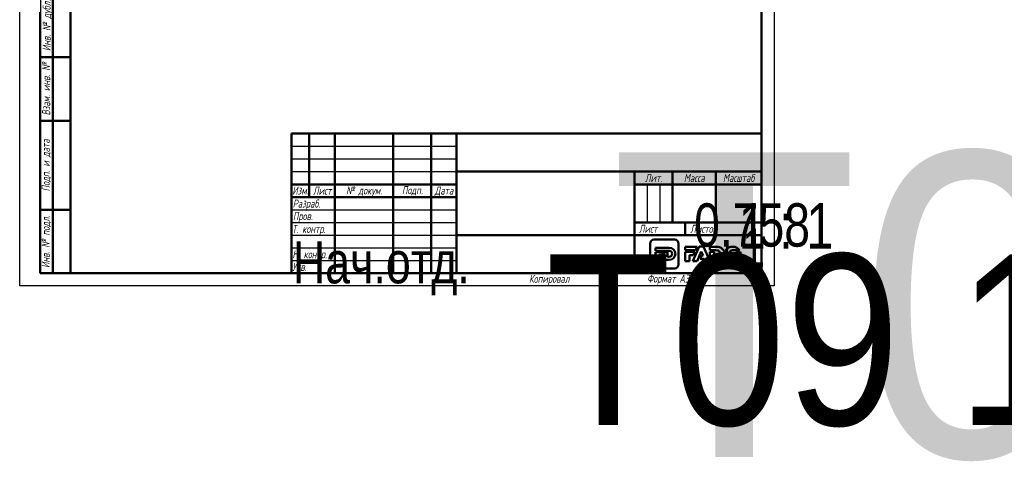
# Model space of a CAD drawing. Header units: millimetres. Extents: x 0 to 775, y -69 to 420.
# Tile 1 of 7: x 0 to 388, y -69 to 105. Entities that reach past the tile are written whole.
import ezdxf
from ezdxf.enums import TextEntityAlignment as Align

# ---------------------------------------------------------------- set-up
doc = ezdxf.new("R2018")
doc.units = ezdxf.units.MM
for name, color, linetype, lineweight in [('Заголовок (ГОСТ)', 7, 'Continuous', 50), ('Кромка (ГОСТ)', 7, 'Continuous', 50), ('Обозначение (ГОСТ)', 7, 'Continuous', 25), ('Эскизная геометрия (ГОСТ)', 7, 'Continuous', 50)]:
    doc.layers.add(name, color=color, linetype=linetype, lineweight=lineweight)
doc.styles.get("Standard").update_dxf_attribs({"font": 'GOST Common Italic.ttf'})
doc.styles.add('Альтернативный текст (ГОСТ)', font='txt', dxfattribs={"width": 0.8})

# ---------------------------------------------------------------- blocks, each defined once
blk = doc.blocks.new('ГОСТ - Доп. графы 1')
at = {"layer": 'Эскизная геометрия (ГОСТ)'}
for p, q in [((-12, 0), (-12, 145)), ((-12, 145), (0, 145)), ((-7, 145), (-7, 0)), ((-12, 110), (-7, 110)), ((-7, 110), (0, 110)), ((-12, 85), (-7, 85)), ((-7, 85), (0, 85)), ((-12, 60), (-7, 60)), ((-7, 60), (0, 60)), ((-12, 25), (-7, 25)), ((-7, 25), (0, 25)), ((0, 0), (-12, 0))]:
    blk.add_line(p, q, dxfattribs=at)
at = {"layer": 'Обозначение (ГОСТ)', "char_height": 3.17, "attachment_point": 5, "rotation": 90, "style": 'Альтернативный текст (ГОСТ)'}
for s, insert, width in [('\\fGOST Common|b0|i1;\\H3.1700;Подп. и дата', (-9.37, 127.41), 34.7679), ('\\fGOST Common|b0|i1;\\H3.1700;Инв. № дубл.', (-8.95, 97.55), 24.8438), ('\\fGOST Common|b0|i1;\\H3.1700;Взам. инв. №', (-9.58, 72.53), 24.8669), ('\\fGOST Common|b0|i1;\\H3.1700;Подп. и дата', (-9.5, 42.47), 35.1486), ('\\fGOST Common|b0|i1;\\H3.1700;Инв. № подл.', (-9.5, 12.41), 24.9618)]:
    blk.add_mtext(s, dxfattribs=dict(at, insert=insert, width=width))
at = {"layer": 'Обозначение (ГОСТ)', "lineweight": 30, "width": 0.8, "flags": 17}
for tag, p in [('Подп._и_дата_2', (-3.53, 127.51)), ('Инв._номер_дубликата', (-3.41, 97.47)), ('Взамен_инв._номера', (-3.46, 72.53)), ('Подп._и_дата_1', (-3.42, 42.35)), ('ИНВЕНТАРНЫЙ_НОМЕР', (-3.33, 12.68))]:
    blk.add_attdef(tag, text='', height=3.17, rotation=90, dxfattribs=at).set_placement(p, align=Align.MIDDLE_CENTER)
blk = doc.blocks.new('Основные надписи ГОСТ - Форма 1')
at = {"layer": 'Заголовок (ГОСТ)'}
for p, q in [((0, 55), (185, 55)), ((0, 0), (0, 55)), ((0, 0), (0, 55)), ((7, 55), (7, 30)), ((17, 55), (17, 0)), ((40, 55), (40, 0)), ((55, 55), (55, 0)), ((65, 55), (65, 0)), ((185, 0), (185, 55)), ((65, 40), (185, 40)), ((135, 40), (135, 0)), ((150, 40), (150, 20)), ((167, 40), (167, 20)), ((0, 35), (65, 35)), ((135, 35), (185, 35)), ((0, 30), (65, 30)), ((135, 20), (185, 20)), ((155, 20), (155, 15)), ((65, 15), (185, 15)), ((185, 0), (0, 0))]:
    blk.add_line(p, q, dxfattribs=at)
at = {"layer": 'Заголовок (ГОСТ)', "linetype": 'Continuous', "lineweight": 25}
for p, q in [((0, 50), (65, 50)), ((0, 45), (65, 45)), ((0, 40), (65, 40)), ((140, 35), (140, 20)), ((145, 35), (145, 20)), ((0, 25), (65, 25)), ((0, 20), (65, 20)), ((0, 15), (65, 15)), ((0, 10), (65, 10)), ((0, 5), (65, 5))]:
    blk.add_line(p, q, dxfattribs=at)
at = {"layer": 'Заголовок (ГОСТ)', "char_height": 3.17, "style": 'Альтернативный текст (ГОСТ)'}
for s, insert, width, attachment_point in [('\\fGOST Common|b0|i1;\\H3.1700;Лит.', (142.52, 37.49), 14.9766, 5), ('\\fGOST Common|b0|i1;\\H3.1700;Масса', (158.55, 37.51), 16.9878, 5), ('\\fGOST Common|b0|i1;\\H3.1700;Масштаб', (176.02, 37.53), 17.8316, 5), ('\\fGOST Common|b0|i1;\\H3.1700;Изм.', (3.5, 32.56), 6.9635, 5), ('\\fGOST Common|b0|i1;\\H3.1700;Лист', (12.1, 32.5), 10.0029, 5), ('\\A0;\\fGOST Common|b0|i1;\\H3.1700;№ докум.', (28.58, 32.16), 22.9069, 5), ('\\fGOST Common|b0|i1;\\H3.1700;Подп.', (47.56, 32.45), 14.879, 5), ('\\fGOST Common|b0|i1;\\H3.1700;Дата', (60.02, 32.24), 9.9614, 5), ('\\fGOST Common|b0|i1;\\H3.1700;Разраб.', (0.47, 27), 16.9971, 4), ('\\fGOST Common|b0|i1;\\H3.1700;Пров.', (0.56, 22.08), 17.0192, 4), ('\\A0;\\fGOST Common|b0|i1;\\H3.1700;Т. контр.', (0.23, 17.01), 16.9554, 4), ('\\fGOST Common|b0|i1;\\H3.1700;Лист', (140.37, 17.5), 10.5071, 5), ('\\A1;', (150.6, 17.54), 8.8313, 5), ('\\fGOST Common|b0|i1;\\H3.1700;Листов', (162.21, 17.5), 14.3668, 5), ('\\fGOST Common|b0|i1;\\H3.1700;Н. контр.', (0.36, 7.05), 16.9999, 4), ('\\fGOST Common|b0|i1;\\H3.1700;Утв.', (0.34, 2.52), 17.0083, 4), ('\\fGOST Common|b0|i1;\\H3.1700;Копировал', (93.48, -0.59), 19.7871, 1)]:
    blk.add_mtext(s, dxfattribs=dict(at, insert=insert, width=width, attachment_point=attachment_point))
at = {"layer": 'Заголовок (ГОСТ)', "lineweight": 30, "flags": 104}
for tag, height, width, p in [('Изм1', 2.89, 0.7, (3.51, 52.52)), ('Лист1', 2.89, 0.7, (12.03, 52.52)), ('Докум1', 2.89, 0.7, (28.54, 52.48)), ('Изм2', 2.89, 0.7, (3.5, 47.52)), ('Лист2', 2.89, 0.7, (12.01, 47.5)), ('Докум2', 2.89, 0.7, (28.53, 47.5)), ('Изм3', 2.89, 0.7, (3.5, 42.5)), ('Лист3', 2.89, 0.7, (12.01, 42.51)), ('Докум3', 2.89, 0.7, (28.51, 42.48)), ('Изм4', 2.89, 0.7, (3.51, 37.5)), ('Лист4', 2.89, 0.7, (12, 37.53)), ('Докум4', 2.89, 0.7, (28.51, 37.52)), ('НАИМЕНОВАНИЕ', 5, 0.8, (100.03, 29.98)), ('Литера', 3.5, 0.8, (137.52, 27.25)), ('Литера2', 3.5, 0.8, (142.51, 27.22)), ('Литера3', 3.5, 0.8, (147.52, 27.21)), ('Масса', 3.5, 0.8, (158.47, 27.53)), ('Масштаб', 3.5, 0.8, (176, 27.6)), ('Тип_документа', 3.17, 0.8, (100.08, 17.56)), ('Листов', 3.17, 0.8, (177.46, 17.58)), ('Материал_Класс', 3.5, 0.9, (100, 7.5))]:
    blk.add_attdef(tag, text='', height=height, dxfattribs=dict(at, width=width)).set_placement(p, align=Align.MIDDLE_CENTER)
for tag, height, width, p in [('Подп1', 2.89, 0.7, (40.01, 52.51)), ('Дата1', 2, 0.7, (55.01, 52.51)), ('Подп2', 2.89, 0.7, (40.01, 47.5)), ('Дата2', 2, 0.7, (55.01, 47.49)), ('Подп3', 2.89, 0.7, (40.01, 42.51)), ('Дата3', 2, 0.7, (55.02, 42.52)), ('Подп4', 2.89, 0.7, (40.01, 37.51)), ('Дата4', 2, 0.7, (55.02, 37.51)), ('АВТОР', 3.17, 0.8, (17.41, 27.49)), ('Разработал_Подп.', 2.89, 0.7, (40.05, 27.51)), ('ДАТА_СОЗДАНИЯ', 2, 0.7, (55.01, 27.51)), ('ПРОВЕРИЛ', 3.17, 0.8, (17.41, 22.53)), ('Проверил_Подп.', 2.89, 0.7, (40.05, 22.52)), ('ДАТА_ПРОВЕРКИ', 2, 0.7, (55.02, 22.51)), ('ТЕХНОЛОГ', 3.17, 0.8, (17.33, 17.54)), ('Технолог_Подп.', 2.89, 0.7, (40.05, 17.51)), ('Технолог_Дата', 2, 0.7, (55.01, 17.5)), ('Должность_руководителя', 3.17, 0.8, (0.52, 12.51)), ('НАЧ._ОТДЕЛА', 3.17, 0.8, (17.46, 12.45)), ('Руководитель_Подп.', 2.89, 0.7, (40.01, 12.5)), ('Руководитель_Дата', 2, 0.7, (55.01, 12.51)), ('НОРМОКОНТРОЛЬ', 3.17, 0.8, (17.37, 7.48)), ('Нормоконтроль_Подп.', 2.89, 0.7, (40.05, 7.52)), ('ДАТА_НОРМОКОНТРОЛЯ', 2, 0.7, (55.02, 7.51)), ('УТВЕРДИЛ', 3.17, 0.8, (17.4, 2.51)), ('Утвердил_Подп.', 2.89, 0.7, (40.05, 2.51)), ('ДАТА_УТВЕРЖДЕНИЯ', 2, 0.7, (55.01, 2.5))]:
    blk.add_attdef(tag, text='', height=height, dxfattribs=dict(at, width=width)).set_placement(p, align=Align.MIDDLE_LEFT)
for tag, height, p in [('ОБОЗНАЧЕНИЕ', 5, (125.33, 47.56)), ('ОРГАНИЗАЦИЯ', 3.5, (160.02, 7.6))]:
    blk.add_attdef(tag, text='', height=height, dxfattribs=at).set_placement(p, align=Align.MIDDLE_CENTER)
at = {"layer": 'Заголовок (ГОСТ)', "lineweight": 30, "width": 0.9, "flags": 104}
for tag, p in [('Материал_Наим.', (133.71, 9.75)), ('Материал_ГОСТ', (134.04, 4.06))]:
    blk.add_attdef(tag, text='', height=3.5, dxfattribs=at).set_placement(p, align=Align.MIDDLE_RIGHT)
blk = doc.blocks.new('Рамки ГОСТ_ граница 420x297')
at = {"layer": 'Кромка (ГОСТ)', "lineweight": 25}
for p, q in [((0, 0), (0, 420)), ((0, 420), (297, 420)), ((297, 420), (297, 0)), ((297, 0), (0, 0))]:
    blk.add_line(p, q, dxfattribs=at)
at = {"layer": 'Кромка (ГОСТ)'}
for p, q in [((292, 415), (20, 415)), ((20, 415), (20, 5)), ((292, 5), (292, 415)), ((20, 5), (292, 5))]:
    blk.add_line(p, q, dxfattribs=at)
at = {"layer": 'Кромка (ГОСТ)', "insert": (247, 4.5), "char_height": 3.17, "attachment_point": 1, "style": 'Альтернативный текст (ГОСТ)'}
blk.add_mtext('\\A1;\\fGOST Common|b0|i1;\\H3.1700;Формат A3', dxfattribs=at)

msp = doc.modelspace()

# ---------------------------------------------------------------- linework, layer by layer
at = {"layer": 'Эскизная геометрия (ГОСТ)', "linetype": 'Continuous'}
for p, q in [((248.134, 16.677), (248.134, 8.507)), ((257.792, 18.25), (249.692, 18.25)), ((259.351, 8.507), (259.351, 16.677)), ((250.339, 15.032), (250.339, 13.884)), ((255.465, 15.032), (250.339, 15.032)), ((250.339, 13.884), (255.485, 13.884)), ((250.339, 13.346), (250.339, 10.303)), ((253.252, 13.346), (250.339, 13.346)), ((251.638, 10.303), (251.638, 12.318)), ((251.638, 12.318), (252.816, 12.318)), ((252.816, 12.318), (253.252, 13.346)), ((253.656, 13.346), (253.656, 10.303)), ((254.956, 13.346), (253.656, 13.346)), ((254.956, 11.465), (254.956, 13.346)), ((250.339, 10.303), (251.638, 10.303)), ((253.656, 10.303), (255.438, 10.303)), ((255.485, 11.465), (254.956, 11.465)), ((249.692, 6.935), (257.792, 6.935))]:
    msp.add_line(p, q, dxfattribs=at)
at = {"layer": 'Эскизная геометрия (ГОСТ)'}
for p, q in [((261.971, 15.446), (261.971, 14.052)), ((266.627, 15.446), (261.971, 15.446)), ((261.971, 14.052), (266.004, 14.052)), ((261.971, 13.432), (261.971, 9.706)), ((265.727, 13.432), (261.971, 13.432)), ((263.651, 9.706), (263.651, 12.121)), ((263.651, 12.121), (265.141, 12.121)), ((267.511, 15.488), (264.929, 9.707)), ((265.141, 12.121), (265.727, 13.432)), ((266.004, 14.052), (266.627, 15.446)), ((266.696, 9.707), (268.309, 13.601)), ((269.131, 15.488), (267.511, 15.488)), ((268.328, 11.969), (267.821, 10.732)), ((268.309, 13.601), (268.984, 11.969)), ((268.984, 11.969), (268.328, 11.969)), ((271.715, 9.707), (269.131, 15.488)), ((271.715, 15.445), (271.715, 14.052)), ((274.055, 15.445), (271.715, 15.445)), ((271.715, 14.052), (274.081, 14.052)), ((273.395, 13.432), (271.715, 13.432)), ((271.715, 13.432), (271.715, 9.708)), ((273.395, 11.118), (273.395, 13.432)), ((277.48, 12.685), (277.476, 12.685)), ((277.476, 12.492), (277.479, 12.492)), ((280.618, 14.065), (283.337, 14.065)), ((283.637, 13.428), (281.856, 13.428)), ((261.971, 9.706), (263.651, 9.706)), ((264.929, 9.707), (266.696, 9.707)), ((267.821, 10.732), (269.47, 10.732)), ((269.47, 10.732), (269.912, 9.707)), ((269.912, 9.707), (271.715, 9.707)), ((271.715, 9.708), (274.02, 9.708)), ((274.081, 11.118), (273.395, 11.118))]:
    msp.add_line(p, q, dxfattribs=at)
at = {"layer": 'Эскизная геометрия (ГОСТ)', "linetype": 'Continuous'}
for points in [[(249.692, 18.25), (248.833, 18.25), (248.134, 17.545), (248.134, 16.677)], [(259.351, 16.677), (259.351, 17.545), (258.652, 18.25), (257.792, 18.25)], [(255.438, 10.303), (257.125, 10.303), (258.11, 11.317), (258.11, 12.682)], [(258.11, 12.682), (258.11, 14.059), (257.139, 15.032), (255.465, 15.032)], [(255.485, 13.884), (256.262, 13.884), (256.778, 13.431), (256.778, 12.674)], [(256.778, 12.674), (256.778, 11.899), (256.262, 11.465), (255.485, 11.465)], [(248.134, 8.507), (248.134, 7.639), (248.833, 6.935), (249.692, 6.935)], [(257.792, 6.935), (258.652, 6.935), (259.351, 7.639), (259.351, 8.507)]]:
    msp.add_open_spline(points, degree=3, dxfattribs=at)
at = {"layer": 'Эскизная геометрия (ГОСТ)'}
for points in [[(274.02, 9.708), (276.16, 9.708), (277.426, 10.888), (277.476, 12.492)], [(277.476, 12.685), (277.43, 14.31), (276.181, 15.445), (274.055, 15.445)], [(274.081, 14.052), (275.085, 14.052), (275.754, 13.503), (275.754, 12.585)], [(275.754, 12.585), (275.754, 11.642), (275.085, 11.118), (274.081, 11.118)], [(277.479, 12.492), (277.522, 10.926), (278.843, 9.697), (280.618, 9.697)], [(280.633, 15.446), (278.874, 15.446), (277.543, 14.221), (277.48, 12.685)], [(279.14, 12.571), (279.14, 13.385), (279.732, 14.065), (280.618, 14.065)], [(280.633, 11.079), (279.749, 11.079), (279.14, 11.773), (279.14, 12.571)], [(280.618, 9.697), (282.42, 9.697), (283.773, 10.984), (283.773, 12.571)], [(283.337, 14.065), (282.803, 14.897), (281.819, 15.446), (280.633, 15.446)], [(282.119, 12.571), (282.119, 11.758), (281.527, 11.079), (280.633, 11.079)], [(281.856, 13.428), (282.025, 13.182), (282.119, 12.884), (282.119, 12.571)], [(283.773, 12.571), (283.773, 12.871), (283.726, 13.158), (283.637, 13.428)]]:
    msp.add_open_spline(points, degree=3, dxfattribs=at)

# ---------------------------------------------------------------- block references
for name, p in [('Рамки ГОСТ_ граница 420x297', (0, 0)), ('ГОСТ - Доп. графы 1', (20, 5))]:
    msp.add_blockref(name, p)
ref = msp.add_blockref('Основные надписи ГОСТ - Форма 1', (107, 5))
lines = msp.add_mtext('\\W0.8000;Нач.отд.', dxfattribs={"layer": 'Заголовок (ГОСТ)', "insert": (107.522, 17.514), "char_height": 16.47596, "attachment_point": 1})
ref.add_attrib('Должность_руководителя', '', (107.522, 17.514), dxfattribs={"flags": 104}).embed_mtext(lines)
lines = msp.add_mtext('\\W0.8000;', dxfattribs={"layer": 'Заголовок (ГОСТ)', "insert": (124.411, 32.488), "char_height": 22.5926, "attachment_point": 1})
ref.add_attrib('АВТОР', '', (124.411, 32.488), dxfattribs={"flags": 104}).embed_mtext(lines)
lines = msp.add_mtext('\\W0.8000;', dxfattribs={"layer": 'Заголовок (ГОСТ)', "insert": (124.408, 27.526), "char_height": 22.5517, "attachment_point": 1})
ref.add_attrib('ПРОВЕРИЛ', '', (124.408, 27.526), dxfattribs={"flags": 104}).embed_mtext(lines)
lines = msp.add_mtext('\\W0.8000;', dxfattribs={"layer": 'Заголовок (ГОСТ)', "insert": (124.334, 22.543), "char_height": 22.671, "attachment_point": 1})
ref.add_attrib('ТЕХНОЛОГ', '', (124.334, 22.543), dxfattribs={"flags": 104}).embed_mtext(lines)
lines = msp.add_mtext('\\W0.8000;', dxfattribs={"layer": 'Заголовок (ГОСТ)', "insert": (124.462, 17.446), "char_height": 22.555, "attachment_point": 1})
ref.add_attrib('НАЧ._ОТДЕЛА', '', (124.462, 17.446), dxfattribs={"flags": 104}).embed_mtext(lines)
lines = msp.add_mtext('\\W0.8000;', dxfattribs={"layer": 'Заголовок (ГОСТ)', "insert": (124.375, 12.481), "char_height": 22.669, "attachment_point": 1})
ref.add_attrib('НОРМОКОНТРОЛЬ', '', (124.375, 12.481), dxfattribs={"flags": 104}).embed_mtext(lines)
lines = msp.add_mtext('\\W0.8000;', dxfattribs={"layer": 'Заголовок (ГОСТ)', "insert": (124.401, 7.507), "char_height": 22.613, "attachment_point": 1})
ref.add_attrib('УТВЕРДИЛ', '', (124.401, 7.507), dxfattribs={"flags": 104}).embed_mtext(lines)
lines = msp.add_mtext('T09', dxfattribs={"layer": 'Заголовок (ГОСТ)', "insert": (232.326, 52.559), "char_height": 119.843, "attachment_point": 1})
ref.add_attrib('ОБОЗНАЧЕНИЕ', '', (232.326, 52.559), dxfattribs={"flags": 104}).embed_mtext(lines)
lines = msp.add_mtext('\\W0.8000;', dxfattribs={"layer": 'Заголовок (ГОСТ)', "insert": (207.031, 34.975), "char_height": 69.6093, "attachment_point": 1})
ref.add_attrib('НАИМЕНОВАНИЕ', '', (207.031, 34.975), dxfattribs={"flags": 104}).embed_mtext(lines)
lines = msp.add_mtext('\\W0.8000;', dxfattribs={"layer": 'Заголовок (ГОСТ)', "insert": (207.078, 22.558), "char_height": 69.7033, "attachment_point": 1})
ref.add_attrib('Тип_документа', '', (207.078, 22.558), dxfattribs={"flags": 104}).embed_mtext(lines)
lines = msp.add_mtext('\\W0.9000;T09 18.03.2020', dxfattribs={"layer": 'Заголовок (ГОСТ)', "insert": (207, 12.5), "char_height": 67.25762, "attachment_point": 1})
ref.add_attrib('Материал_Класс', '', (207, 12.5), dxfattribs={"flags": 104}).embed_mtext(lines)
lines = msp.add_mtext('\\W0.9000;', dxfattribs={"layer": 'Заголовок (ГОСТ)', "insert": (240.707, 14.751), "char_height": 66.9754, "attachment_point": 1})
ref.add_attrib('Материал_Наим.', '', (240.707, 14.751), dxfattribs={"flags": 104}).embed_mtext(lines)
lines = msp.add_mtext('\\W0.9000;', dxfattribs={"layer": 'Заголовок (ГОСТ)', "insert": (241.04, 9.057), "char_height": 66.7532, "attachment_point": 1})
ref.add_attrib('Материал_ГОСТ', '', (241.04, 9.057), dxfattribs={"flags": 104}).embed_mtext(lines)
lines = msp.add_mtext('\\W0.8000;', dxfattribs={"layer": 'Заголовок (ГОСТ)', "insert": (244.52, 32.251), "char_height": 5.0288, "attachment_point": 1})
ref.add_attrib('Литера', '', (244.52, 32.251), dxfattribs={"flags": 104}).embed_mtext(lines)
lines = msp.add_mtext('\\W0.8000;', dxfattribs={"layer": 'Заголовок (ГОСТ)', "insert": (249.512, 32.221), "char_height": 5.0288, "attachment_point": 1})
ref.add_attrib('Литера2', '', (249.512, 32.221), dxfattribs={"flags": 104}).embed_mtext(lines)
lines = msp.add_mtext('\\W0.8000;', dxfattribs={"layer": 'Заголовок (ГОСТ)', "insert": (254.518, 32.211), "char_height": 5.017, "attachment_point": 1})
ref.add_attrib('Литера3', '', (254.518, 32.211), dxfattribs={"flags": 104}).embed_mtext(lines)
lines = msp.add_mtext('\\W0.8000;0,758', dxfattribs={"layer": 'Заголовок (ГОСТ)', "insert": (265.469, 32.533), "char_height": 17.04355, "attachment_point": 1})
ref.add_attrib('Масса', '', (265.469, 32.533), dxfattribs={"flags": 104}).embed_mtext(lines)
lines = msp.add_mtext('\\W0.8000;1 : 1', dxfattribs={"layer": 'Заголовок (ГОСТ)', "insert": (282.997, 32.603), "char_height": 17.94756, "attachment_point": 1})
ref.add_attrib('Масштаб', '', (282.997, 32.603), dxfattribs={"flags": 104}).embed_mtext(lines)
lines = msp.add_mtext('\\W0.8000;1', dxfattribs={"layer": 'Заголовок (ГОСТ)', "insert": (284.459, 22.579), "char_height": 14.9653, "attachment_point": 1})
ref.add_attrib('Листов', '', (284.459, 22.579), dxfattribs={"flags": 104}).embed_mtext(lines)
lines = msp.add_mtext('\\W0.7000;', dxfattribs={"layer": 'Заголовок (ГОСТ)', "insert": (162.012, 57.513), "char_height": 9.9845, "attachment_point": 1})
ref.add_attrib('Дата1', '', (162.012, 57.513), dxfattribs={"flags": 104}).embed_mtext(lines)
lines = msp.add_mtext('\\W0.7000;', dxfattribs={"layer": 'Заголовок (ГОСТ)', "insert": (162.012, 52.491), "char_height": 9.9845, "attachment_point": 1})
ref.add_attrib('Дата2', '', (162.012, 52.491), dxfattribs={"flags": 104}).embed_mtext(lines)
lines = msp.add_mtext('\\W0.7000;', dxfattribs={"layer": 'Заголовок (ГОСТ)', "insert": (162.023, 47.521), "char_height": 9.9712, "attachment_point": 1})
ref.add_attrib('Дата3', '', (162.023, 47.521), dxfattribs={"flags": 104}).embed_mtext(lines)
lines = msp.add_mtext('\\W0.7000;', dxfattribs={"layer": 'Заголовок (ГОСТ)', "insert": (162.023, 42.509), "char_height": 9.9886, "attachment_point": 1})
ref.add_attrib('Дата4', '', (162.023, 42.509), dxfattribs={"flags": 104}).embed_mtext(lines)
lines = msp.add_mtext('\\W0.7000;', dxfattribs={"layer": 'Заголовок (ГОСТ)', "insert": (162.009, 32.511), "char_height": 9.9804, "attachment_point": 1})
ref.add_attrib('ДАТА_СОЗДАНИЯ', '', (162.009, 32.511), dxfattribs={"flags": 104}).embed_mtext(lines)
lines = msp.add_mtext('\\W0.7000;', dxfattribs={"layer": 'Заголовок (ГОСТ)', "insert": (162.022, 27.51), "char_height": 9.9577, "attachment_point": 1})
ref.add_attrib('ДАТА_ПРОВЕРКИ', '', (162.022, 27.51), dxfattribs={"flags": 104}).embed_mtext(lines)
lines = msp.add_mtext('\\W0.7000;', dxfattribs={"layer": 'Заголовок (ГОСТ)', "insert": (162.015, 22.503), "char_height": 9.9863, "attachment_point": 1})
ref.add_attrib('Технолог_Дата', '', (162.015, 22.503), dxfattribs={"flags": 104}).embed_mtext(lines)
lines = msp.add_mtext('\\W0.7000;', dxfattribs={"layer": 'Заголовок (ГОСТ)', "insert": (162.01, 17.509), "char_height": 9.9902, "attachment_point": 1})
ref.add_attrib('Руководитель_Дата', '', (162.01, 17.509), dxfattribs={"flags": 104}).embed_mtext(lines)
lines = msp.add_mtext('\\W0.7000;', dxfattribs={"layer": 'Заголовок (ГОСТ)', "insert": (162.024, 12.511), "char_height": 9.9825, "attachment_point": 1})
ref.add_attrib('ДАТА_НОРМОКОНТРОЛЯ', '', (162.024, 12.511), dxfattribs={"flags": 104}).embed_mtext(lines)
lines = msp.add_mtext('\\W0.7000;', dxfattribs={"layer": 'Заголовок (ГОСТ)', "insert": (162.009, 7.498), "char_height": 9.9968, "attachment_point": 1})
ref.add_attrib('ДАТА_УТВЕРЖДЕНИЯ', '', (162.009, 7.498), dxfattribs={"flags": 104}).embed_mtext(lines)
lines = msp.add_mtext('\\W0.7000;', dxfattribs={"layer": 'Заголовок (ГОСТ)', "insert": (147.014, 57.512), "char_height": 14.92, "attachment_point": 1})
ref.add_attrib('Подп1', '', (147.014, 57.512), dxfattribs={"flags": 104}).embed_mtext(lines)
lines = msp.add_mtext('\\W0.7000;', dxfattribs={"layer": 'Заголовок (ГОСТ)', "insert": (147.014, 52.503), "char_height": 14.9856, "attachment_point": 1})
ref.add_attrib('Подп2', '', (147.014, 52.503), dxfattribs={"flags": 104}).embed_mtext(lines)
lines = msp.add_mtext('\\W0.7000;', dxfattribs={"layer": 'Заголовок (ГОСТ)', "insert": (147.014, 47.515), "char_height": 14.9856, "attachment_point": 1})
ref.add_attrib('Подп3', '', (147.014, 47.515), dxfattribs={"flags": 104}).embed_mtext(lines)
lines = msp.add_mtext('\\W0.7000;', dxfattribs={"layer": 'Заголовок (ГОСТ)', "insert": (147.014, 42.506), "char_height": 14.9659, "attachment_point": 1})
ref.add_attrib('Подп4', '', (147.014, 42.506), dxfattribs={"flags": 104}).embed_mtext(lines)
lines = msp.add_mtext('\\W0.7000;', dxfattribs={"layer": 'Заголовок (ГОСТ)', "insert": (147.045, 32.514), "char_height": 14.9596, "attachment_point": 1})
ref.add_attrib('Разработал_Подп.', '', (147.045, 32.514), dxfattribs={"flags": 104}).embed_mtext(lines)
lines = msp.add_mtext('\\W0.7000;', dxfattribs={"layer": 'Заголовок (ГОСТ)', "insert": (147.045, 27.525), "char_height": 14.9397, "attachment_point": 1})
ref.add_attrib('Проверил_Подп.', '', (147.045, 27.525), dxfattribs={"flags": 104}).embed_mtext(lines)
lines = msp.add_mtext('\\W0.7000;', dxfattribs={"layer": 'Заголовок (ГОСТ)', "insert": (147.045, 22.515), "char_height": 14.9397, "attachment_point": 1})
ref.add_attrib('Технолог_Подп.', '', (147.045, 22.515), dxfattribs={"flags": 104}).embed_mtext(lines)
lines = msp.add_mtext('\\W0.7000;', dxfattribs={"layer": 'Заголовок (ГОСТ)', "insert": (147.005, 17.505), "char_height": 14.9795, "attachment_point": 1})
ref.add_attrib('Руководитель_Подп.', '', (147.005, 17.505), dxfattribs={"flags": 104}).embed_mtext(lines)
lines = msp.add_mtext('\\W0.7000;', dxfattribs={"layer": 'Заголовок (ГОСТ)', "insert": (147.045, 12.515), "char_height": 14.9397, "attachment_point": 1})
ref.add_attrib('Нормоконтроль_Подп.', '', (147.045, 12.515), dxfattribs={"flags": 104}).embed_mtext(lines)
lines = msp.add_mtext('\\W0.7000;', dxfattribs={"layer": 'Заголовок (ГОСТ)', "insert": (147.045, 7.505), "char_height": 14.9596, "attachment_point": 1})
ref.add_attrib('Утвердил_Подп.', '', (147.045, 7.505), dxfattribs={"flags": 104}).embed_mtext(lines)
lines = msp.add_mtext('\\W0.7000;', dxfattribs={"layer": 'Заголовок (ГОСТ)', "insert": (135.542, 57.483), "char_height": 22.947, "attachment_point": 1})
ref.add_attrib('Докум1', '', (135.542, 57.483), dxfattribs={"flags": 104}).embed_mtext(lines)
lines = msp.add_mtext('\\W0.7000;', dxfattribs={"layer": 'Заголовок (ГОСТ)', "insert": (135.526, 52.497), "char_height": 22.9782, "attachment_point": 1})
ref.add_attrib('Докум2', '', (135.526, 52.497), dxfattribs={"flags": 104}).embed_mtext(lines)
lines = msp.add_mtext('\\W0.7000;', dxfattribs={"layer": 'Заголовок (ГОСТ)', "insert": (135.51, 47.479), "char_height": 22.947, "attachment_point": 1})
ref.add_attrib('Докум3', '', (135.51, 47.479), dxfattribs={"flags": 104}).embed_mtext(lines)
lines = msp.add_mtext('\\W0.7000;', dxfattribs={"layer": 'Заголовок (ГОСТ)', "insert": (135.515, 42.52), "char_height": 22.9741, "attachment_point": 1})
ref.add_attrib('Докум4', '', (135.515, 42.52), dxfattribs={"flags": 104}).embed_mtext(lines)
lines = msp.add_mtext('\\W0.7000;', dxfattribs={"layer": 'Заголовок (ГОСТ)', "insert": (119.031, 57.516), "char_height": 9.9931, "attachment_point": 1})
ref.add_attrib('Лист1', '', (119.031, 57.516), dxfattribs={"flags": 104}).embed_mtext(lines)
lines = msp.add_mtext('\\W0.7000;', dxfattribs={"layer": 'Заголовок (ГОСТ)', "insert": (119.012, 52.504), "char_height": 9.9781, "attachment_point": 1})
ref.add_attrib('Лист2', '', (119.012, 52.504), dxfattribs={"flags": 104}).embed_mtext(lines)
lines = msp.add_mtext('\\W0.7000;', dxfattribs={"layer": 'Заголовок (ГОСТ)', "insert": (119.012, 47.508), "char_height": 9.9781, "attachment_point": 1})
ref.add_attrib('Лист3', '', (119.012, 47.508), dxfattribs={"flags": 104}).embed_mtext(lines)
lines = msp.add_mtext('\\W0.7000;', dxfattribs={"layer": 'Заголовок (ГОСТ)', "insert": (119.004, 42.526), "char_height": 9.9936, "attachment_point": 1})
ref.add_attrib('Лист4', '', (119.004, 42.526), dxfattribs={"flags": 104}).embed_mtext(lines)
lines = msp.add_mtext('\\W0.7000;', dxfattribs={"layer": 'Заголовок (ГОСТ)', "insert": (110.513, 57.516), "char_height": 7.004, "attachment_point": 1})
ref.add_attrib('Изм1', '', (110.513, 57.516), dxfattribs={"flags": 104}).embed_mtext(lines)
lines = msp.add_mtext('\\W0.7000;', dxfattribs={"layer": 'Заголовок (ГОСТ)', "insert": (110.504, 52.521), "char_height": 6.9877, "attachment_point": 1})
ref.add_attrib('Изм2', '', (110.504, 52.521), dxfattribs={"flags": 104}).embed_mtext(lines)
lines = msp.add_mtext('\\W0.7000;', dxfattribs={"layer": 'Заголовок (ГОСТ)', "insert": (110.504, 47.5), "char_height": 7.0203, "attachment_point": 1})
ref.add_attrib('Изм3', '', (110.504, 47.5), dxfattribs={"flags": 104}).embed_mtext(lines)
lines = msp.add_mtext('\\W0.7000;', dxfattribs={"layer": 'Заголовок (ГОСТ)', "insert": (110.513, 42.504), "char_height": 7.004, "attachment_point": 1})
ref.add_attrib('Изм4', '', (110.513, 42.504), dxfattribs={"flags": 104}).embed_mtext(lines)

doc.saveas('drawing.dxf')
